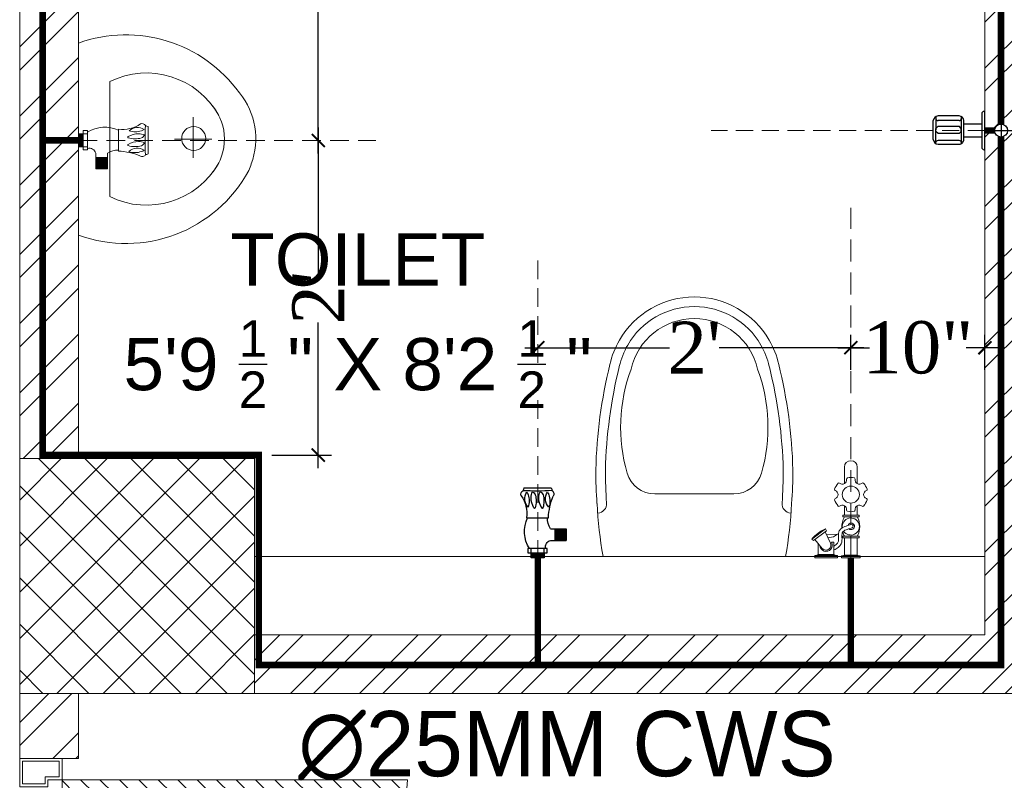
# Model space of a CAD drawing. Header units: inches. Extents: x 105152 to 158499, y 12149 to 30915.
# Tile 111 of 256: x 125182 to 125257, y 21268 to 21326. Entities that reach past the tile are written whole.
import ezdxf

# ---------------------------------------------------------------- set-up
doc = ezdxf.new("R2010")
doc.units = ezdxf.units.IN
doc.header["$MEASUREMENT"] = 0
doc.header["$PDMODE"] = 34
doc.linetypes.add('DASHED2', pattern=[0.375, 0.25, -0.125])
for name, color, linetype in [('45', 7, 'Continuous'), ('PD_025_TEXT', 61, 'Continuous'), ('PP--DIM', 7, 'Continuous'), ('THIET-BI', 21, 'Continuous')]:
    doc.layers.add(name, color=color, linetype=linetype)
for name, color, linetype, lineweight in [('AR - PLAN', 251, 'Continuous', 5), ('CENTER', 46, 'DASHED2', 9), ('FC', 1, 'Continuous', 9), ('PD_BRICK WALL_115', 134, 'Continuous', 30), ('PD_COLUMN', 2, 'Continuous', 60), ('PD_DOOR', 42, 'Continuous', 25), ('PD_FIXTURE', 21, 'Continuous', 25), ('PD_HATCH', 45, 'Continuous', 9), ('PL. FICTURE', 4, 'Continuous', 25), ('PP-Domestic  Cold Water Supply', 5, 'Continuous', 25), ('PP-TEXT', 7, 'Continuous', 40), ('UAV', 140, 'Continuous', 5), ('WATER SUPPLY ', 7, 'Continuous', 9)]:
    doc.layers.add(name, color=color, linetype=linetype, lineweight=lineweight)
doc.styles.add('MtX_Times_New_Roman', font='txt')
doc.styles.add('style1', font='arial.ttf', dxfattribs={"height": 500})
doc.styles.add('TIMES NEW ROMAN', font='times.ttf')
doc.dimstyles.new('PP-DIM', dxfattribs={"dimtxt": 4, "dimasz": 1, "dimexe": 1, "dimexo": 1, "dimgap": 0.09, "dimtad": 0, "dimdec": 0, "dimzin": 0, "dimdsep": 46, "dimlunit": 4, "dimtxsty": 'TIMES NEW ROMAN', "dimblk": 'ARCHTICK', "dimcen": 0.09, "dimdle": 1, "dimclrd": 256, "dimclre": 256, "dimclrt": 256, "dimadec": 0, "dimazin": 0, "dimtfac": 1, "dimtdec": 4, "dimtofl": 0, "dimtmove": 1, "dimatfit": 3, "dimfxl": 1, "dimtolj": 1, "dimtzin": 0, "dimlwd": -1, "dimlwe": -1, "dimarcsym": 0})

# ---------------------------------------------------------------- blocks, each defined once
blk = doc.blocks.new('A$C24556D30')
at = {"color": 251, "lineweight": 5}
for p, q in [((170, 400), (170, 20)), ((300, 210), (300, 292.2)), ((300, 210), (300, 127.8))]:
    blk.add_line(p, q, dxfattribs=at)
for points in [[(279.9, 412.5, 0.02753), (170, 400, 0.02753)], [(569.7, 385.6, 0.054905), (350, 415, 0.054905)], [(564.9, 366.1, 0.054905), (349.5, 395, 0.054905)], [(300, 210), (300, 290, 0.704392)], [(300, 210), (300, 130, -0.704392)], [(564.9, 53.9, -0.054905), (349.5, 25, -0.054905)], [(569.7, 34.4, -0.054905), (350, 5, -0.054905)], [(170, 20, 0.02753), (279.9, 7.5, 0.02753)]]:
    blk.add_lwpolyline(points, format="xyb", dxfattribs=at)
for centre, radius, start, end in [((279.9, 412.5), 20, 184.5905, 273.8823), ((350, -585), 1000, 90, 94.0204), ((350, -585), 980, 90, 94.0204), ((530, 210), 180, 60, 77.2425), ((360, 292.2), 60, 105.9249, 180), ((439, 15.2), 348.1, 69.701, 105.9249), ((530, 210), 160, 60, 77.2425), ((530, 210), 160, 0, 60), ((530, 210), 180, 0, 60), ((530, 210), 135, 0, 77.2425), ((530, 210), 135, 282.7575, 0), ((530, 210), 160, 300, 0), ((530, 210), 180, 300, 0), ((360, 127.8), 60, 180, 254.0751), ((439, 404.8), 348.1, 254.0751, 290.299), ((530, 210), 160, 282.7575, 300), ((530, 210), 180, 282.7575, 300), ((279.9, 7.5), 20, 86.1177, 175.4095), ((350, 1005), 980, 265.9796, 270), ((350, 1005), 1000, 265.9796, 270)]:
    blk.add_arc(centre, radius, start, end, dxfattribs=at)
blk = doc.blocks.new('A$C4B735736')
at = {"color": 251, "lineweight": 5}
for p, q in [((199.8, 256), (199.8, 184)), ((157.8, 220), (235.8, 220)), ((89.8, 60), (310, 60))]:
    blk.add_line(p, q, dxfattribs=at)
blk.add_lwpolyline([(247.6, 331.1, 0.268007), (111.4, 308.7, 0.334548), (15.8, 0), (383.9, 0, 0.372324), (260.1, 326.4, 0.066802)], format="xyb", close=True, dxfattribs=at)
blk.add_circle((198.8, 221), 23, dxfattribs=at)
for centre, radius, start, end in [((231.9, 130.6), 158.7, 119.1032, 206.414), ((199.9, 180), 100, 51.3459, 129.0618), ((167.9, 130.6), 158.7, 333.586, 60.7014)]:
    blk.add_arc(centre, radius, start, end, dxfattribs=at)
blk = doc.blocks.new('door')
at = {"lineweight": 5}
h = blk.add_hatch(dxfattribs=at)
h.set_pattern_fill('ANSI31', color=251, scale=10, style=0)
h.set_pattern_definition([(45, (10752.127, -6120.4824), (-0.883883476, 0.883883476), [])])
edge = h.paths.add_edge_path()
edge.add_arc((-14403.839, -18781.415), 31.42, 180, 182.3452)
edge.add_line((-14435.233, -18782.701), (-14403.839, -18782.701))
edge.add_line((-14403.839, -18782.701), (-14403.839, -18781.415))
edge.add_line((-14403.839, -18781.415), (-14435.259, -18781.415))
h = blk.add_hatch(dxfattribs=at)
h.set_pattern_fill('ANSI31', color=251, scale=10, style=0)
h.set_pattern_definition([(45, (10752.127, -6123.4768), (-0.883883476, 0.883883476), [])])
edge = h.paths.add_edge_path()
edge.add_arc((-14403.839, -18848.695), 31.42, 177.6548, 180, ccw=False)
edge.add_line((-14435.233, -18847.41), (-14403.839, -18847.41))
edge.add_line((-14403.839, -18847.41), (-14403.839, -18848.695))
edge.add_line((-14403.839, -18848.695), (-14435.259, -18848.695))
at = {"color": 251, "lineweight": 5}
for p, q in [((-14403.839, -18780.13), (-14403.839, -18782.701)), ((-14403.839, -18781.415), (-14435.259, -18781.415)), ((-14403.839, -18782.701), (-14435.233, -18782.701)), ((-14403.839, -18847.41), (-14435.233, -18847.41)), ((-14403.839, -18849.981), (-14403.839, -18847.41)), ((-14403.839, -18848.695), (-14435.259, -18848.695))]:
    blk.add_line(p, q, dxfattribs=at)
for points in [[(-14399.982, -18782.058), (-14399.982, -18779.487), (-14403.839, -18779.487), (-14403.839, -18781.415), (-14402.554, -18781.415), (-14402.554, -18782.058), (-14399.982, -18782.058)], [(-14399.982, -18848.053), (-14399.982, -18850.624), (-14403.839, -18850.624), (-14403.839, -18848.695), (-14402.554, -18848.695), (-14402.554, -18848.053), (-14399.982, -18848.053)]]:
    blk.add_lwpolyline(points, dxfattribs=at)
for points in [[(-14400.239, -18781.801), (-14400.239, -18779.744), (-14403.582, -18779.744), (-14403.582, -18781.158), (-14402.296, -18781.158), (-14402.296, -18781.801)], [(-14400.239, -18848.31), (-14400.239, -18850.367), (-14403.582, -18850.367), (-14403.582, -18848.953), (-14402.296, -18848.953), (-14402.296, -18848.31)]]:
    blk.add_lwpolyline(points, close=True, dxfattribs=at)
for centre, radius, start, end in [((-14399.511, -18779.614), 35.794, 182.88485, 263.05391), ((-14399.875, -18850.346), 35.423, 96.42582, 177.32942)]:
    blk.add_arc(centre, radius, start, end, dxfattribs=at)
blk = doc.blocks.new('FIRST FLOOR PLAN 0')
at = {"layer": 'PD_HATCH', "lineweight": 5}
h = blk.add_hatch(dxfattribs=at)
h.set_pattern_fill('ANSI32', color=251, scale=10)
h.set_pattern_definition([(45, (-550.7706, -242.3818), (-2.65165, 2.65165), []), (45, (-549.0028, -242.3818), (-2.65165, 2.65165), [])])
h.paths.add_polyline_path([(-540, -240.3), (-583.25, -240.3), (-583.25, -244.8), (-540, -244.8)])
h.paths.add_polyline_path([(-625.25, -240.3), (-668.5, -240.3), (-668.5, -244.8), (-625.25, -244.8)], flags=17)
h.paths.add_polyline_path([(-540, -323.5), (-540, -328), (-378, -328), (-378, -323.5), (-531, -323.5), (-531, -234), (-471, -234), (-471, -258), (-466.5, -258), (-466.5, -234), (-387, -234), (-387, -262), (-382.5, -262), (-382.5, -103), (-378, -103), (-378, -98.5), (-387, -98.5), (-387, -225), (-531, -225), (-531, -9), (-540, -9)])
h.paths.add_polyline_path([(-595.5, -332.937), (-591, -332.937), (-591, -328), (-582, -328), (-582, -323.5), (-668.5, -323.5), (-668.5, -168), (-745.5, -168), (-745.5, -172.5), (-673, -172.5), (-673, -323.5), (-729, -323.5), (-729, -328), (-595.5, -328)])
h = blk.add_hatch(dxfattribs=at)
h.set_pattern_fill('ANSI32', color=251, scale=10)
h.set_pattern_definition([(45, (-134142.243, -19588.7534), (-2.65165043, 2.65165043), []), (45, (-134140.475, -19588.7534), (-2.65165043, 2.65165043), [])])
h.paths.add_polyline_path([(-707.5, -220.5), (-747, -220.5), (-747, -310), (-742.5, -310), (-742.5, -225), (-707.5, -225)])
h = blk.add_hatch(dxfattribs=at)
h.set_pattern_fill('ANSI37', color=251, scale=20)
h.set_pattern_definition([(45, (144327.2833, 25769.4912), (-1.767766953, 1.767766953), []), (135, (144327.2833, 25769.4912), (-1.767766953, -1.767766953), [])])
h.paths.add_polyline_path([(-729, -310), (-729, -328), (-747, -328), (-747, -310)])
h = blk.add_hatch(dxfattribs=at)
h.set_pattern_fill('ANSI32', color=251, scale=10)
h.set_pattern_definition([(45, (-134142.243, -19523.87), (-2.65165043, 2.65165043), []), (45, (-134140.475, -19523.87), (-2.65165043, 2.65165043), [])])
h.paths.add_polyline_path([(-742.5, -328), (-747, -328), (-747, -332.992), (-742.5, -332.992)])
at = {"layer": 'PD_BRICK WALL_115', "color": 251, "lineweight": 5}
for p, q in [((-747, -220.5), (-747, -310)), ((-742.5, -225), (-742.5, -310))]:
    blk.add_line(p, q, dxfattribs=at)
for points in [[(-729, -323.5), (-673, -323.5), (-673, -225), (-677.5, -225), (-677.5, -220.5), (-673, -220.5), (-673, -220.5), (-673, -220.5), (-673, -219.5), (-673, -219.5), (-673, -172.5)], [(-668.5, -168), (-668.5, -323.5), (-582, -323.5), (-582, -328), (-591, -328), (-591, -332.937), (-595.5, -332.937), (-595.5, -328), (-729, -328)]]:
    blk.add_lwpolyline(points, dxfattribs=at)
blk.add_lwpolyline([(-747, -328), (-742.5, -328), (-742.5, -332.992), (-747, -332.992)], close=True, dxfattribs=at)
at = {"layer": 'PD_COLUMN', "color": 251, "lineweight": 5}
blk.add_lwpolyline([(-729, -310), (-729, -328), (-747, -328), (-747, -310)], close=True, dxfattribs=at)
at = {"layer": 'PD_FIXTURE', "color": 251, "lineweight": 5, "ltscale": 12}
blk.add_line((-673, -317.5), (-729, -317.5), dxfattribs=at)
at = {"layer": 'PD_DOOR', "color": 251, "ltscale": 25, "xscale": -0.842675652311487, "yscale": 0.842675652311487, "zscale": 0.842675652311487}
blk.add_blockref('door', (-12881.514, 15492.024), dxfattribs=at)
at = {"layer": 'PD_FIXTURE', "color": 251, "ltscale": 12, "xscale": 0.03684210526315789, "yscale": 0.03684210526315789, "zscale": 0.03684210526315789, "rotation": 89.99999999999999}
blk.add_blockref('A$C24556D30', (-687.545, -323.763), dxfattribs=at)
at = {"layer": 'THIET-BI', "color": 251, "xscale": 0.04000000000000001, "yscale": 0.04000000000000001, "zscale": 0.04000000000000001, "rotation": 270}
blk.add_blockref('A$C4B735736', (-742.5, -277.504), dxfattribs=at)
at = {"layer": 'PD_025_TEXT', "color": 251, "insert": (-785.329, -292.727), "char_height": 4, "width": 128.49522, "attachment_point": 1, "style": 'style1'}
blk.add_mtext('\\pxqc;\\A1;TOILET\\P5\'9 {\\H0.7x;\\S1/2;} " X 8\'2 {\\H0.7x;\\S1/2;} "', dxfattribs=at)
blk = doc.blocks.new('ANGLE VALVE1-PP')
at = {"layer": 'CENTER', "ltscale": 5}
blk.add_line((0, 19.941), (0, 0.001), dxfattribs=at)
at = {"layer": 'PL. FICTURE'}
for p, q in [((0.942, 4.685), (-0.887, 4.686)), ((0.749, 2.688), (-0.715, 2.689)), ((-0.849, 1.947), (-1.911, 1.947)), ((-1.911, 1.947), (-1.911, 1.162)), ((-1.856, 1.947), (-1.856, 1.162)), ((-1.801, 1.947), (-1.801, 1.162)), ((-1.746, 1.947), (-1.746, 1.162)), ((-1.692, 1.947), (-1.692, 1.162)), ((-1.637, 1.947), (-1.637, 1.162)), ((-1.582, 1.947), (-1.582, 1.162)), ((-1.527, 1.947), (-1.527, 1.162)), ((-1.473, 1.947), (-1.473, 1.162)), ((-1.418, 1.947), (-1.418, 1.162)), ((-1.363, 1.947), (-1.363, 1.162)), ((-1.308, 1.947), (-1.308, 1.162)), ((-1.253, 1.947), (-1.253, 1.162)), ((-1.199, 1.947), (-1.199, 1.162)), ((-1.145, 1.947), (-1.145, 1.162)), ((-0.85, 1.162), (-1.911, 1.162)), ((-0.632, 0.617), (0.661, 0.617)), ((-0.632, 0.33), (-0.632, 0.617)), ((0.661, 0.33), (-0.632, 0.33)), ((-0.437, 0.331), (-0.437, 0.617)), ((-0.437, 0.331), (-0.437, 0.001)), ((-0.437, 0.275), (0.437, 0.275)), ((-0.437, 0.22), (0.437, 0.22)), ((-0.437, 0.166), (0.437, 0.166)), ((-0.437, 0.111), (0.437, 0.111)), ((-0.437, 0.056), (0.437, 0.056)), ((-0.437, 0.001), (0.437, 0.001)), ((0, 0.001), (0, 0.33)), ((0.437, 0.33), (0.438, 0.616)), ((0.437, 0.001), (0.437, 0.33)), ((0.661, 0.617), (0.661, 0.33))]:
    blk.add_line(p, q, dxfattribs=at)
for centre, radius, start, end in [((-0.464, 4.413), 0.504, 147.16237, 170.0789), ((1.618, 4.785), 0.684, 188.45165, 204.80798), ((-0.815, 4.281), 0.263, 123.53841, 216.05325), ((-5.191, 2.471), 4.481, 2.78722, 21.67747), ((0.037, 21.74), 17.268, 266.69134, 273.18874), ((0.397, 3.802), 1.213, 159.5193, 199.70367), ((-1.356, 3.958), 0.833, 317.23343, 32.33775), ((-0.4, 4.17), 0.344, 137.30146, 170.66528), ((1.219, 3.801), 1.63, 164.6565, 196.39064), ((-0.028, 4.096), 0.353, 110.29752, 157.34923), ((-1.443, 4.049), 1.376, 329.00196, 359.37266), ((-1.083, 4.025), 1.016, 0.50914, 23.3313), ((1.739, 3.801), 1.63, 164.6565, 196.39064), ((0.493, 4.096), 0.353, 110.29752, 157.34923), ((-0.922, 4.049), 1.376, 329.00196, 359.37266), ((-0.563, 4.025), 1.016, 0.50914, 23.3313), ((1.79, 3.807), 1.213, 159.5193, 199.70367), ((0.037, 3.964), 0.833, 317.23343, 32.33775), ((0.993, 4.176), 0.344, 137.30146, 170.66528), ((2.893, 2.939), 2.159, 145.46408, 186.68054), ((0.851, 4.258), 0.281, 340.08667, 58.56649), ((-0.305, 3.357), 0.0444, 202.3068, 337.6932), ((0.216, 3.357), 0.0444, 202.3068, 337.6932), ((-1.829, 2.608), 1.182, 326.01056, 3.94142), ((-1.3, 1.762), 2.19, 328.42026, 25.00436), ((-0.951, 0.74), 0.434, 343.48148, 76.48707)]:
    blk.add_arc(centre, radius, start, end, dxfattribs=at)
blk = doc.blocks.new('FOSSIL-PP')
at = {"layer": 'CENTER', "lineweight": 5, "ltscale": 5}
blk.add_line((-0.127, 0), (19.812, 0), dxfattribs=at)
at = {"layer": 'FC', "color": 4, "lineweight": 5}
for p, q in [((-0.017, 0.532), (-0.127, 0.532)), ((-0.127, -0.532), (-0.127, 0.532)), ((-0.017, 0.46), (-0.017, 0.532)), ((0.027, 0.372), (-0.017, 0.46)), ((0.027, -0.372), (0.027, 0.372)), ((0.027, 0.364), (1.008, 0.364)), ((1.008, -0.465), (1.008, 0.465)), ((1.008, 0.465), (1.108, 0.465)), ((1.108, -0.465), (1.108, 0.465)), ((2.203, -0.465), (2.203, 0.465)), ((2.203, 0.465), (2.303, 0.465)), ((2.303, -0.465), (2.303, 0.465)), ((2.303, 0.364), (2.839, 0.364)), ((4.102, 0.364), (5.037, 0.364)), ((-0.017, -0.532), (-0.127, -0.532)), ((0.027, -0.372), (-0.017, -0.46)), ((-0.017, -0.46), (-0.017, -0.532)), ((0.027, -0.364), (1.008, -0.364)), ((1.008, -0.465), (1.108, -0.465)), ((2.203, -0.465), (2.303, -0.465)), ((2.303, -0.364), (2.839, -0.364)), ((4.102, -0.364), (5.037, -0.364)), ((0.006, -0.768), (-0.127, -0.768)), ((-0.127, -2.055), (-0.127, -0.768)), ((0.006, -0.855), (0.006, -0.768)), ((0.059, -0.962), (0.006, -0.855)), ((0.059, -0.962), (0.759, -0.962)), ((0.059, -1.861), (0.059, -0.962)), ((0.759, -1.096), (0.759, -0.962)), ((0.006, -2.055), (-0.127, -2.055)), ((0.059, -1.861), (0.006, -1.968)), ((0.006, -1.968), (0.006, -2.055)), ((0.059, -1.861), (0.683, -1.861))]:
    blk.add_line(p, q, dxfattribs=at)
at = {"layer": 'FC', "color": 4, "lineweight": 5, "ltscale": 5}
for p, q in [((-0.017, -0.46), (-0.017, 0.46)), ((0.006, -1.968), (0.006, -0.855)), ((0.757, -1.044), (0.759, -1.046)), ((0.411, -1.628), (0.909, -2.054)), ((0.703, -1.153), (1.346, -1.469)), ((0.85, -2.136), (1.405, -1.393)), ((0.942, -2.215), (1.515, -1.447)), ((1.405, -1.393), (1.515, -1.447)), ((0.85, -2.136), (0.942, -2.215))]:
    blk.add_line(p, q, dxfattribs=at)
blk.add_lwpolyline([(1.183, -1.389), (1.215, -0.768), (1.065, -0.991), (1.009, -1.303)], dxfattribs=at)
at = {"layer": 'FC', "color": 4, "lineweight": 5}
blk.add_circle((3.471, 0), 0.486, dxfattribs=at)
for centre, radius, start, end in [((2.629, 0.486), 0.243, 260.4873, 39.5127), ((2.863, 0.679), 0.0607, 131.8051, 219.5127), ((3.471, 0), 0.972, 108.1949, 131.8051), ((3.186, 0.866), 0.0607, 20.4873, 108.1949), ((3.471, 0.972), 0.243, 200.4873, 339.5127), ((3.755, 0.866), 0.0607, 71.8051, 159.5127), ((3.471, 0), 0.972, 48.1949, 71.8051), ((4.313, 0.486), 0.243, 140.4873, 279.5127), ((4.078, 0.679), 0.0607, 320.4873, 48.1949), ((1.655, -0.601), 1.11, 60.4436, 119.5564), ((1.655, 0), 0.486, 261.9846, 237.5179), ((1.663, 0.02), 0.107, 323.8917, 184.9075), ((3.471, 0), 0.972, 168.1949, 191.8051), ((2.579, 0.186), 0.0607, 80.4873, 168.1949), ((4.363, 0.186), 0.0607, 11.8051, 99.5127), ((3.471, 0), 0.972, 348.1949, 11.8051), ((5.037, 0), 0.364, 270, 90), ((1.655, 0.601), 1.11, 240.4436, 253.6649), ((1.655, 0.601), 1.11, 265.6907, 299.5564), ((2.579, -0.186), 0.0607, 191.8051, 279.5127), ((2.629, -0.486), 0.243, 320.4873, 99.5127), ((4.313, -0.486), 0.243, 80.4873, 219.5127), ((4.363, -0.186), 0.0607, 260.4873, 348.1949), ((0.591, -1.411), 0.357, 61.9682, 267.3149), ((2.863, -0.679), 0.0607, 140.4873, 228.1949), ((3.471, 0), 0.972, 228.1949, 251.8051), ((3.186, -0.866), 0.0607, 251.8051, 339.5127), ((3.471, -0.972), 0.243, 20.4873, 159.5127), ((3.755, -0.866), 0.0607, 200.4873, 288.1949), ((3.471, 0), 0.972, 288.1949, 311.8051), ((4.078, -0.679), 0.0607, 311.8051, 39.5127)]:
    blk.add_arc(centre, radius, start, end, dxfattribs=at)
at = {"layer": 'FC', "color": 4, "lineweight": 5, "ltscale": 5}
for centre, radius, start, end in [((1.663, 0.02), 0.186, 286.7319, 221.6454), ((0.591, -1.411), 0.282, 61.0816, 230.1615), ((-0.148, -0.804), 1.783, 307.6922, 338.855)]:
    blk.add_arc(centre, radius, start, end, dxfattribs=at)
at = {"layer": 'FC', "color": 4, "lineweight": 5, "ltscale": 5, "extrusion": (0, 0, -1)}
for centre in [(1.389, -1.68), (1.412, -1.635), (1.432, -1.587), (1.111, -2.034), (1.15, -2), (1.164, -1.962), (1.188, -1.953), (1.228, -1.896), (1.263, -1.856), (1.288, -1.803), (1.291, -1.829), (1.316, -1.797), (1.322, -1.757), (1.36, -1.713)]:
    blk.add_ellipse(centre, major_axis=(0, -0.01), ratio=0.499725, dxfattribs=at)
at = {"layer": 'FC', "color": 4, "lineweight": 5, "ltscale": 5}
for points, knots in [([(1.557, 0.011), (1.528, -0.092), (1.5, -0.191), (1.431, -0.363), (1.388, -0.429), (1.316, -0.485), (1.288, -0.497), (1.201, -0.51), (1.145, -0.51), (1.001, -0.505), (0.908, -0.498), (0.744, -0.521), (0.673, -0.546), (0.556, -0.621), (0.507, -0.669), (0.408, -0.795), (0.362, -0.876), (0.321, -0.962)], [0, 0, 0, 0, 0.269121, 0.269121, 0.560472, 0.560472, 0.736407, 0.736407, 0.912343, 0.912343, 1.155943, 1.155943, 1.338292, 1.338292, 1.520641, 1.520641, 1.763356, 1.763356, 1.763356, 1.763356]), ([(1.75, -0.043), (1.721, -0.146), (1.692, -0.252), (1.619, -0.431), (1.579, -0.507), (1.48, -0.616), (1.428, -0.654), (1.307, -0.7), (1.246, -0.707), (1.072, -0.712), (0.96, -0.699), (0.803, -0.711), (0.755, -0.728), (0.662, -0.795), (0.618, -0.845), (0.567, -0.927), (0.556, -0.944), (0.546, -0.962)], [0, 0, 0, 0, 0.269826, 0.269826, 0.494375, 0.494375, 0.654677, 0.654677, 0.814978, 0.814978, 1.117554, 1.117554, 1.3623, 1.3623, 1.607046, 1.607046, 1.669366, 1.669366, 1.669366, 1.669366])]:
    blk.add_open_spline(points, degree=3, knots=knots, dxfattribs=at)
blk = doc.blocks.new('BIB COCK-PP')
at = {"layer": 'CENTER', "ltscale": 5}
blk.add_line((0, 0), (19.94, 0), dxfattribs=at)
at = {"layer": 'PL. FICTURE', "ltscale": 12}
for p, q in [((0, 1.392), (0, -1.392)), ((0, 1.392), (0.064, 1.392)), ((0.235, -1.221), (0.235, 1.221)), ((1.714, 0.941), (1.713, -1.015)), ((3.418, 0.986), (1.884, 0.986)), ((1.884, 0.725), (3.418, 0.725)), ((3.589, -1.015), (3.589, 0.941)), ((0.235, 0.475), (1.543, 0.475)), ((1.543, 0.645), (1.543, -0.72)), ((1.735, 0.063), (1.884, 0.219)), ((1.735, 0.063), (1.736, -0.161)), ((1.884, 0.219), (3.418, 0.219)), ((3.418, 0.219), (3.568, 0.06)), ((3.568, 0.06), (3.567, -0.161)), ((3.76, 0.645), (3.76, -0.72)), ((0.235, -0.475), (1.543, -0.475)), ((1.736, -0.161), (1.884, -0.316)), ((3.418, -0.316), (1.884, -0.316)), ((3.567, -0.161), (3.418, -0.316)), ((0, -1.392), (0.064, -1.392)), ((1.884, -0.725), (3.418, -0.725)), ((1.884, -1.061), (3.418, -1.061))]:
    blk.add_line(p, q, dxfattribs=at)
for centre, radius, start, end in [((0.064, 1.221), 0.171, 359.99517, 89.99517), ((1.884, 0.645), 0.341, 89.99517, 179.99561), ((1.884, 0.895), 0.171, 179.99517, 269.99517), ((3.418, 0.645), 0.341, 359.99517, 89.99517), ((3.418, 0.895), 0.171, 270.00483, 0.00483), ((0.064, -1.221), 0.171, 269.99517, 359.99517), ((1.884, -0.72), 0.341, 179.99561, 269.99517), ((1.884, -0.896), 0.171, 90.00483, 180.00483), ((3.418, -0.72), 0.341, 269.99517, 359.99517), ((3.418, -0.896), 0.171, 359.99517, 89.99517)]:
    blk.add_arc(centre, radius, start, end, dxfattribs=at)
blk = doc.blocks.new('STOP COCK')
at = {"layer": 'PL. FICTURE', "color": 40, "lineweight": 30, "ltscale": 0.25}
for p, q in [((0, -31.2), (0, 31.2)), ((-31.2, 0), (31.2, 0))]:
    blk.add_line(p, q, dxfattribs=at)
blk.add_circle((0, 0), 16, dxfattribs=at)
blk = doc.blocks.new('URINAL AV-PP')
at = {"layer": 'CENTER', "ltscale": 5}
blk.add_line((0, 0.329), (0, -19.611), dxfattribs=at)
at = {"layer": 'UAV'}
for p, q in [((-0.661, -0.286), (-0.661, 0)), ((-0.661, 0), (0.632, 0)), ((-0.437, 0), (-0.438, -0.285)), ((-0.437, 0.329), (-0.437, 0)), ((0.437, 0.329), (-0.437, 0.329)), ((0.437, 0.274), (-0.437, 0.274)), ((0.437, 0.219), (-0.437, 0.219)), ((0.437, 0.165), (-0.437, 0.165)), ((0.437, 0.11), (-0.437, 0.11)), ((0.437, 0.055), (-0.437, 0.055)), ((0, 0.329), (0, 0)), ((0.437, -0.001), (0.437, 0.329)), ((0.632, 0), (0.632, -0.286)), ((0.632, -0.286), (-0.661, -0.286)), ((0.437, -0.001), (0.437, -0.286)), ((0.85, -0.832), (1.911, -0.832)), ((1.145, -1.617), (1.145, -0.832)), ((1.199, -1.617), (1.199, -0.832)), ((1.253, -1.617), (1.253, -0.832)), ((1.308, -1.617), (1.308, -0.832)), ((1.363, -1.617), (1.363, -0.832)), ((1.418, -1.617), (1.418, -0.832)), ((1.473, -1.617), (1.473, -0.832)), ((1.527, -1.617), (1.527, -0.832)), ((1.582, -1.617), (1.582, -0.832)), ((1.637, -1.617), (1.637, -0.832)), ((1.692, -1.617), (1.692, -0.832)), ((1.746, -1.617), (1.746, -0.832)), ((1.801, -1.617), (1.801, -0.832)), ((1.856, -1.617), (1.856, -0.832)), ((1.911, -1.617), (1.911, -0.832)), ((0.849, -1.617), (1.911, -1.617)), ((-0.749, -2.357), (0.715, -2.359)), ((-0.942, -4.354), (0.887, -4.356))]:
    blk.add_line(p, q, dxfattribs=at)
for centre, radius, start, end in [((1.301, -1.432), 2.19, 148.42026, 205.00436), ((0.951, -0.41), 0.434, 163.48148, 256.48707), ((1.829, -2.278), 1.182, 146.01056, 183.94142), ((-2.893, -2.609), 2.159, 325.46408, 6.68054), ((5.191, -2.141), 4.481, 182.78722, 201.67747), ((-0.037, -3.634), 0.833, 137.23343, 212.33775), ((-1.79, -3.477), 1.213, 339.5193, 19.70367), ((0.922, -3.719), 1.376, 149.00196, 179.37266), ((-0.216, -3.027), 0.0444, 22.3068, 157.6932), ((-1.739, -3.47), 1.63, 344.6565, 16.39064), ((1.443, -3.719), 1.376, 149.00196, 179.37266), ((0.305, -3.027), 0.0444, 22.3068, 157.6932), ((-1.219, -3.47), 1.63, 344.6565, 16.39064), ((1.356, -3.628), 0.833, 137.23343, 212.33775), ((-0.397, -3.471), 1.213, 339.5193, 19.70367), ((-0.851, -3.928), 0.281, 160.08667, 238.56649), ((-0.993, -3.846), 0.344, 317.30146, 350.66528), ((0.563, -3.695), 1.016, 180.50914, 203.3313), ((-0.493, -3.765), 0.353, 290.29752, 337.34923), ((1.083, -3.695), 1.016, 180.50914, 203.3313), ((0.028, -3.765), 0.353, 290.29752, 337.34923), ((0.4, -3.84), 0.344, 317.30146, 350.66528), ((0.815, -3.951), 0.263, 303.53841, 36.05325), ((-0.037, -21.409), 17.268, 86.69134, 93.18874), ((-1.618, -4.455), 0.684, 8.45165, 24.80798), ((0.464, -4.083), 0.504, 327.16237, 350.0789)]:
    blk.add_arc(centre, radius, start, end, dxfattribs=at)
blk = doc.blocks.new('_ArchTick')
at = {"color": 0, "linetype": 'ByBlock', "const_width": 0.15}
blk.add_lwpolyline([(-0.5, -0.5), (0.5, 0.5)], dxfattribs=at)
blk = doc.blocks.new('*D806')
at = {"layer": 'Defpoints', "color": 0}
for p in [(55.664, 24.322), (45.382, 21.634), (55.664, 21.634)]:
    blk.add_point(p, dxfattribs=at)
at = {"layer": 'PP--DIM', "ltscale": 12}
for p, q in [((45.382, 22.634), (45.382, 25.322)), ((55.664, 22.634), (55.664, 25.322)), ((44.382, 24.322), (46.817, 24.322)), ((56.664, 24.322), (54.229, 24.322))]:
    blk.add_line(p, q, dxfattribs=at)
at = {"layer": 'PP--DIM', "rotation": 180}
blk.add_blockref('_ArchTick', (45.382, 24.322), dxfattribs=at)
at = {"layer": 'PP--DIM'}
blk.add_blockref('_ArchTick', (55.664, 24.322), dxfattribs=at)
at = {"layer": 'PP--DIM', "insert": (50.523, 24.322), "char_height": 4, "attachment_point": 5, "style": 'TIMES NEW ROMAN'}
blk.add_mtext('\\A1;10"', dxfattribs=at)
blk = doc.blocks.new('*D807')
at = {"layer": 'Defpoints', "color": 0}
for p in [(21.382, 24.322), (21.382, 24.322), (45.382, 21.634)]:
    blk.add_point(p, dxfattribs=at)
at = {"layer": 'PP--DIM', "ltscale": 12}
for p, q in [((21.382, 25.322), (21.382, 25.322)), ((45.382, 22.634), (45.382, 25.322)), ((20.382, 24.322), (31.472, 24.322)), ((46.382, 24.322), (35.291, 24.322))]:
    blk.add_line(p, q, dxfattribs=at)
at = {"layer": 'PP--DIM', "rotation": 180}
blk.add_blockref('_ArchTick', (21.382, 24.322), dxfattribs=at)
at = {"layer": 'PP--DIM'}
blk.add_blockref('_ArchTick', (45.382, 24.322), dxfattribs=at)
at = {"layer": 'PP--DIM', "insert": (33.382, 24.322), "char_height": 4, "attachment_point": 5, "style": 'TIMES NEW ROMAN'}
blk.add_mtext("\\A1;2'", dxfattribs=at)
blk = doc.blocks.new('*D809')
at = {"layer": 'Defpoints', "color": 0}
for p in [(-1.105, 82.716), (4.556, 40.215), (4.556, 40.215)]:
    blk.add_point(p, dxfattribs=at)
at = {"layer": 'PP--DIM', "ltscale": 12}
for p, q in [((4.556, 83.716), (4.556, 66.914)), ((-0.105, 82.716), (5.556, 82.716)), ((4.556, 39.215), (4.556, 56.017)), ((5.556, 40.215), (5.556, 40.215))]:
    blk.add_line(p, q, dxfattribs=at)
at = {"layer": 'PP--DIM'}
for p, rotation in [((4.556, 82.716), 90), ((4.556, 40.215), 270)]:
    blk.add_blockref('_ArchTick', p, dxfattribs=dict(at, rotation=rotation))
at = {"layer": 'PP--DIM', "insert": (4.556, 61.465), "char_height": 4, "attachment_point": 5, "rotation": 90, "style": 'TIMES NEW ROMAN'}
blk.add_mtext('\\A1;3\'-7"', dxfattribs=at)
blk = doc.blocks.new('*D810')
at = {"layer": 'Defpoints', "color": 0}
for p in [(4.556, 40.215), (0, 16.094), (4.556, 16.094)]:
    blk.add_point(p, dxfattribs=at)
at = {"layer": 'PP--DIM', "ltscale": 12}
for p, q in [((4.556, 41.215), (4.556, 30.064)), ((3.556, 40.215), (3.556, 40.215)), ((4.556, 15.094), (4.556, 26.245)), ((1, 16.094), (5.556, 16.094))]:
    blk.add_line(p, q, dxfattribs=at)
at = {"layer": 'PP--DIM'}
for p, rotation in [((4.556, 40.215), 90), ((4.556, 16.094), 270)]:
    blk.add_blockref('_ArchTick', p, dxfattribs=dict(at, rotation=rotation))
at = {"layer": 'PP--DIM', "insert": (4.556, 28.154), "char_height": 4, "attachment_point": 5, "rotation": 90, "style": 'TIMES NEW ROMAN'}
blk.add_mtext("\\A1;2'", dxfattribs=at)
blk = doc.blocks.new('WATER SUPPLY')
at = {"layer": 'PP-Domestic  Cold Water Supply'}
blk.add_lwpolyline([(56.896, 118.817, 0.5, 0.5, 0), (56.896, 41.475, 0.5, 0.5, 0)], format="xyseb", dxfattribs=at)
at = {"layer": 'PP-Domestic  Cold Water Supply', "const_width": 0.5}
for points in [[(56.896, 40.475), (56.896, 0), (0, 0), (0, 16.094), (-16.579, 16.094), (-16.579, 87.533), (-14.213, 87.533)], [(55.664, 40.975), (56.396, 40.975)], [(-13.836, 40.218), (-16.579, 40.218)], [(21.382, 8.215), (21.382, 0)], [(45.382, 8.215), (45.382, 0)]]:
    blk.add_lwpolyline(points, dxfattribs=at)
at = {"layer": '45', "xscale": 0.03125066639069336, "yscale": 0.03125066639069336, "zscale": 0.03125066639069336, "rotation": 270}
blk.add_blockref('STOP COCK', (56.896, 40.975), dxfattribs=at)
at = {"layer": 'PL. FICTURE'}
for name, p, xscale, yscale, zscale, rotation in [('BIB COCK-PP', (55.664, 40.975), 1.053218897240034, 1.053218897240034, 1.053218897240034, 179.9934312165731), ('URINAL AV-PP', (-13.459, 40.215), -1.1436951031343, 1.1436951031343, 1.1436951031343, 89.9999999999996), ('ANGLE VALVE1-PP', (21.382, 8.216), -1.143695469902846, 1.143695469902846, 1.143695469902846, 359.9999999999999)]:
    blk.add_blockref(name, p, dxfattribs=dict(at, xscale=xscale, yscale=yscale, zscale=zscale, rotation=rotation))
at = {"layer": 'PL. FICTURE', "ltscale": 30, "xscale": -1.345819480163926, "yscale": 1.345819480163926, "zscale": 1.345819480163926, "rotation": 269.9999999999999}
blk.add_blockref('FOSSIL-PP', (45.382, 8.388), dxfattribs=at)
at = {"layer": 'PP-TEXT', "style": 'MtX_Times_New_Roman'}
blk.add_text('∅25MM CWS ', height=5, dxfattribs=at).set_placement((3.015, -8.535))
at = {"layer": 'PP--DIM', "ltscale": 12}
for base, p1, p2, picture, middle in [((4.556, 40.215), (-1.105, 82.716), (4.556, 40.215), '*D809', (4.556, 61.465)), ((4.556, 16.094), (4.556, 40.215), (0, 16.094), '*D810', (4.556, 28.154))]:
    dim = blk.add_linear_dim(base=base, p1=p1, p2=p2, angle=90, dimstyle='PP-DIM', override={"dimblk": 'ArchTick'}, dxfattribs=at)
    dim.commit()
    dim.dimension.update_dxf_attribs({"geometry": picture, "text_midpoint": middle})
dim = blk.add_linear_dim(base=(21.382, 24.322), p1=(45.382, 21.634), p2=(21.382, 24.322), dimstyle='PP-DIM', override={"dimblk": 'ArchTick'}, dxfattribs=at)
dim.commit()
dim.dimension.update_dxf_attribs({"geometry": '*D807', "text_midpoint": (33.382, 24.322)})
dim = blk.add_aligned_dim(p1=(45.382, 21.634), p2=(55.664, 21.634), distance=2.688, dimstyle='PP-DIM', override={"dimblk": 'ArchTick'}, dxfattribs=at)
dim.commit()
dim.dimension.update_dxf_attribs({"geometry": '*D806', "text_midpoint": (50.523, 24.322)})

msp = doc.modelspace()

# ---------------------------------------------------------------- block references
at = {"layer": 'AR - PLAN', "color": 251}
msp.add_blockref('FIRST FLOOR PLAN 0', (125928.819, 21602.603), dxfattribs=at)

# ---------------------------------------------------------------- next in the draw order: block references
at = {"layer": 'WATER SUPPLY '}
msp.add_blockref('WATER SUPPLY', (125200.155, 21276.782), dxfattribs=at)

doc.saveas('drawing.dxf')
